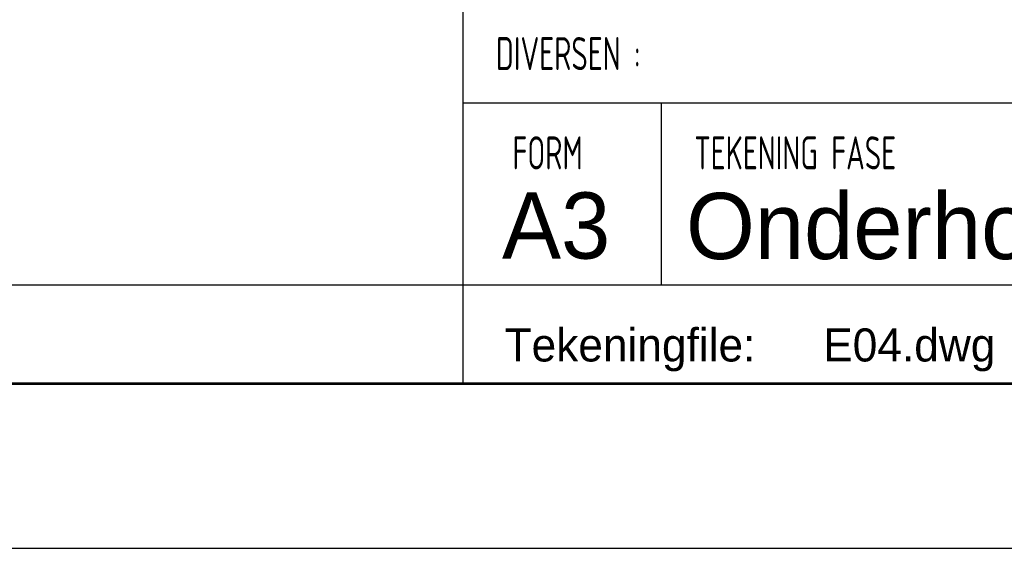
# Model space of a CAD drawing. Extents: x 0 to 86214, y 0 to 29700.
# Tile 4 of 42: x 30831 to 36784, y 0 to 3195. Entities that reach past the tile are written whole.
import ezdxf
from ezdxf.enums import TextEntityAlignment as Align

# ---------------------------------------------------------------- set-up
doc = ezdxf.new("R2010")
doc.units = 0
doc.header["$LTSCALE"] = 100
for name, color, linetype in [('00att025', 2, 'Continuous'), ('00att035', 3, 'Continuous'), ('00att050', 4, 'Continuous'), ('00kad025', 2, 'Continuous'), ('00kad070', 5, 'Continuous'), ('BL$2----', 7, 'Continuous'), ('BL$4----', 7, 'Continuous')]:
    doc.layers.add(name, color=color, linetype=linetype)
doc.styles.add('BURO-018', font='BUROFONT.shx', dxfattribs={"height": 180})
doc.styles.add('BURO-025', font='BUROFONT.shx', dxfattribs={"height": 250})
doc.styles.add('BURO-050', font='BUROFONT.shx', dxfattribs={"height": 500})
doc.styles.add('STYLE2', font='isocp2.shx', dxfattribs={"width": 0.7})

# ---------------------------------------------------------------- blocks, each defined once
blk = doc.blocks.new('A3-HOR')
at = {"layer": '00kad025', "linetype": 'Continuous'}
blk.add_line((0, 0), (420, 0), dxfattribs=at)
at = {"layer": '00kad070', "linetype": 'Continuous'}
blk.add_line((10, 10), (410, 10), dxfattribs=at)
blk = doc.blocks.new('STEMPEL GEERDIJK-NIEUW')
at = {"color": 5, "ltscale": 0.5}
for p, q in [((-84.9, 63.9), (-84.9, 9.9)), ((-9.9, 26.9), (-84.9, 26.9)), ((-9.9, 15.9), (-84.9, 15.9)), ((-9.9, 9.9), (-209.9, 9.9))]:
    blk.add_line(p, q, dxfattribs=at)
at = {"ltscale": 0.5}
for p, q in [((-72.9, 26.9), (-72.9, 15.9)), ((-84.9, 15.9), (-233.9, 15.9))]:
    blk.add_line(p, q, dxfattribs=at)
at = {"ltscale": 0.5, "style": 'STYLE2', "width": 0.7}
for s, p in [('DIVERSEN :', (-82.9, 28.9)), ('FORM', (-81.9, 22.9)), ('TEKENING FASE', (-70.9, 22.9))]:
    blk.add_text(s, height=2, dxfattribs=at).set_placement(p)
at = {"color": 1, "ltscale": 0.5, "style": 'BURO-018'}
for tag, p in [('DIVERSEN', (-68.9, 28.9)), ('AANTALBLAD', (-22.9, 28.9))]:
    blk.add_attdef(tag, p, '', height=2, dxfattribs=at)
at = {"layer": '00att025', "color": 1, "linetype": 'Continuous', "style": 'BURO-018'}
blk.add_text('Tekeningfile:', height=2, dxfattribs=at).set_placement((-82.375, 11.291))
for tag, p in [('WZ_GOEDC', (-230.84, 55.442)), ('WZ_GOEDA', (-218.863, 55.442)), ('WZ_GOEDB', (-225.315, 55.031)), ('WZ_INITSB', (-224.737, 40.332)), ('WZ_INITSC', (-230.84, 40.332)), ('WZ_INITSA', (-218.863, 40.332)), ('WZ_DATUMC', (-230.84, 17.774)), ('WZ_DATUMB', (-224.737, 17.774)), ('WZ_DATUMA', (-218.863, 17.774)), ('WZ_CODEC', (-230.84, 10.751)), ('WZ_CODEB', (-224.737, 10.751)), ('WZ_CODEA', (-218.863, 10.751))]:
    blk.add_attdef(tag, text='', height=1.8, rotation=90, dxfattribs=at).set_placement(p, align=Align.MIDDLE_LEFT)
at = {"layer": '00att025', "color": 1, "linetype": 'Continuous'}
for tag, p, height, style in [('TKSCHAAL', (-194.804, 59.901), 2, 'BURO-018'), ('PRDATUM', (-199.225, 49.917), 1.8, 'BURO-018'), ('PRPRLEID', (-179.438, 45.409), 1.8, 'BURO-018'), ('PROPDRGVR1', (-191.434, 32.851), 2.2, 'BURO-025'), ('TK1OMSCHR', (-191.287, 27.025), 2.2, 'BURO-025'), ('TK2OMSCHR', (-191.169, 20.919), 2.2, 'BURO-025'), ('TKFILE', (-63.112, 11.291), 2, 'BURO-018')]:
    blk.add_attdef(tag, p, '', height=height, dxfattribs=dict(at, style=style))
at = {"layer": '00att025', "color": 2, "linetype": 'Continuous'}
for tag, p, height, style in [('PRVRIJ5', (-150.129, 51.989), 2.5, 'BURO-025'), ('PRVRIJ6', (-150.142, 46.083), 2.5, 'BURO-025'), ('PRNUMMER', (-70.447, 33.854), 3.5, 'BURO-050'), ('TKFORMAAT', (-82.528, 17.509), 4, 'BURO-025')]:
    blk.add_attdef(tag, p, '', height=height, dxfattribs=dict(at, style=style))
at = {"layer": '00att025', "color": 1, "linetype": 'Continuous', "style": 'BURO-018'}
blk.add_attdef('TKINIT', text='', height=1.8, dxfattribs=at).set_placement((-179.711, 50.878), align=Align.MIDDLE_LEFT)
at = {"layer": '00att025', "color": 3, "linetype": 'Continuous', "ltscale": 25, "style": 'BURO-025'}
blk.add_attdef('TKFASE', text='', height=4, dxfattribs=at).set_placement((-71.405, 19.481), align=Align.MIDDLE_LEFT)
at = {"layer": '00att035', "color": 2, "linetype": 'Continuous', "style": 'BURO-025'}
blk.add_attdef('PROMSCHR', (-149.998, 57.146), '', height=2.5, dxfattribs=at)
at = {"layer": '00att050', "color": 2, "linetype": 'Continuous', "style": 'BURO-025'}
blk.add_attdef('TKTEKNR', text='', height=4, dxfattribs=at).set_placement((-19.639, 19.603), align=Align.MIDDLE_LEFT)

msp = doc.modelspace()

# ---------------------------------------------------------------- block references
at = {"layer": 'BL$2----', "xscale": 100, "yscale": 100}
msp.add_blockref('A3-HOR', (0, 0), dxfattribs=at)
at = {"layer": 'BL$4----'}
ref = msp.add_blockref('STEMPEL GEERDIJK-NIEUW', (42000, 0), dxfattribs=dict(at, xscale=100, yscale=100))
ref.add_attrib('TKFILE', 'E04.dwg', (35688.8, 1129.1), dxfattribs={"layer": '00att025', "color": 1, "linetype": 'Continuous', "height": 200, "style": 'BURO-018'})
ref.add_attrib('TKFORMAAT', 'A3', (33747.2, 1750.9), dxfattribs={"layer": '00att025', "color": 2, "linetype": 'Continuous', "height": 400, "style": 'BURO-025'})
ref.add_attrib('TKFASE', 'Onderhoud', dxfattribs={"layer": '00att025', "color": 3, "linetype": 'Continuous', "ltscale": 25, "height": 400, "style": 'BURO-025'}).set_placement((34859.5, 1948.1), align=Align.MIDDLE_LEFT)

doc.saveas('drawing.dxf')
